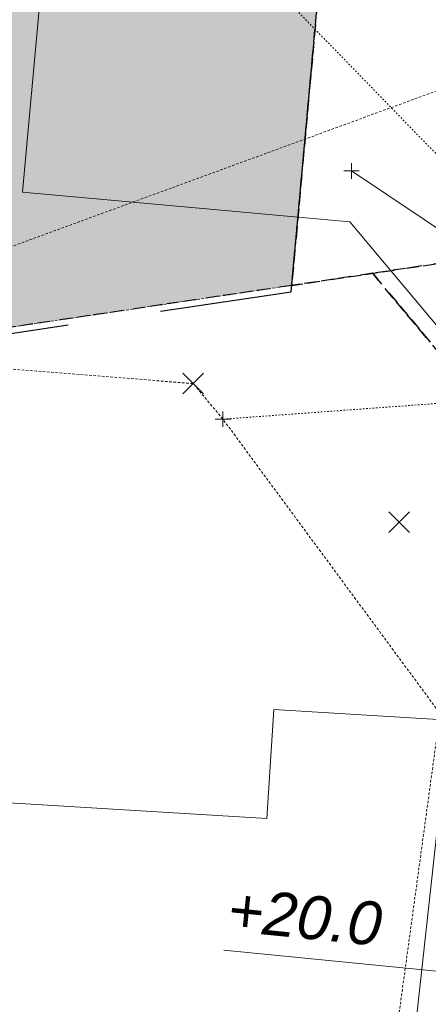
# Model space of a CAD drawing. Header units: feet. Extents: x 1620404 to 1693143, y 557267 to 607752.
# Tile 16 of 107: x 1620869 to 1620895, y 607243 to 607306. Entities that reach past the tile are written whole.
import ezdxf

# ---------------------------------------------------------------- set-up
doc = ezdxf.new("R2010")
doc.units = ezdxf.units.FT
doc.header["$MEASUREMENT"] = 0
for name, pattern in [('constlimit', [0]), ('DGN Style 2', [0.271631, 0.162979, -0.108652]), ('DGN Style 5', [0.190142, 0.081489, -0.108652]), ('esmtchex', [4.75, 0.8, -0.325, -0.325, 0.8, -0.3, 0.8, -0.3, 0.8, -0.3]), ('esmtshex', [4.75, 0.8, -0.325, -0.325, 0.8, -0.3, 0.8, -0.3, 0.8, -0.3]), ('rowex', [4.85, 0.8, -0.375, -0.375, 0.8, -0.3, 0.8, -0.3, 0.8, -0.3]), ('waterex', [0])]:
    doc.linetypes.add(name, pattern=pattern)
for name, color, linetype, lineweight in [('BD_X_Building', 241, 'Continuous', 0), ('DR_X_Storm_Sewer', 151, 'DGN Style 5', 0), ('PV_X_Driveway', 7, 'DGN Style 5', 0), ('RW_P_Const_Limits', 120, 'constlimit', 0), ('RW_X_Esmt_CH', 6, 'esmtchex', 30), ('RW_X_Esmt_SH', 6, 'esmtshex', 30), ('RW_X_Fee_RW', 6, 'rowex', 30), ('SH_Text', 7, 'Continuous', 13), ('SV_X_Random_Point (Construction)', 7, 'Continuous', 0), ('SV_X_Top_of_Bank', 97, 'DGN Style 2', 0), ('UT_X_Water', 133, 'waterex', 0), ('XS_X_Ground_Line', 3, 'DGN Style 2', 13)]:
    doc.layers.add(name, color=color, linetype=linetype, lineweight=lineweight)
doc.layers.add('RW_X_Easement_Area', color=3, linetype='DGN Style 2', lineweight=0, plot=False, transparency=0.5)
doc.layers.add('SV_X_Shot_Marker (Construction)', color=40, linetype='Continuous', lineweight=0, transparency=0.5)
doc.styles.add('Label - LeftBottom', font='ariali.ttf', dxfattribs={"height": 0.14})

# ---------------------------------------------------------------- blocks, each defined once
blk = doc.blocks.new('X_109')
at = {"layer": 'SV_X_Random_Point (Construction)', "color": 7, "linetype": 'Continuous', "lineweight": 0, "transparency": 33554559}
for p, q in [((-0.0333, -0.0334), (0.0333, 0.0334)), ((-0.0333, 0.0334), (0.0333, -0.0334))]:
    blk.add_line(p, q, dxfattribs=at)
blk = doc.blocks.new('SVPT_643')
at = {"layer": 'SV_X_Shot_Marker (Construction)', "transparency": 33554495}
for p, q in [((-0.025, 0), (0.025, 0)), ((0, 0.025), (0, -0.025))]:
    blk.add_line(p, q, dxfattribs=at)
blk.add_point((0, 0), dxfattribs=at)
blk = doc.blocks.new('X_111')
at = {"layer": 'SV_X_Random_Point (Construction)', "color": 7, "linetype": 'Continuous', "lineweight": 0, "transparency": 33554559}
for p, q in [((-0.0333, -0.0334), (0.0333, 0.0334)), ((-0.0333, 0.0334), (0.0333, -0.0334))]:
    blk.add_line(p, q, dxfattribs=at)
blk = doc.blocks.new('SVPT_1074')
at = {"layer": 'SV_X_Shot_Marker (Construction)', "transparency": 33554495}
for p, q in [((-0.025, 0), (0.025, 0)), ((0, 0.025), (0, -0.025))]:
    blk.add_line(p, q, dxfattribs=at)
blk.add_point((0, 0), dxfattribs=at)

msp = doc.modelspace()

# ---------------------------------------------------------------- linework, layer by layer
at = {"layer": 'BD_X_Building'}
for p, q in [((1620884.789, 607254.767), (1620885.222, 607261.785)), ((1620885.222, 607261.785), (1620896.492, 607261.089)), ((1620854.589, 607256.632), (1620884.789, 607254.767))]:
    msp.add_line(p, q, dxfattribs=at)
at = {"layer": 'BD_X_Building', "flags": 128}
msp.add_lwpolyline([(1620896.492, 607261.089), (1620893.84, 607236.891)], dxfattribs=at)
at = {"layer": 'DR_X_Storm_Sewer'}
msp.add_line((1620918.16, 607274.325), (1620881.245, 607312.333), dxfattribs=at)
at = {"layer": 'PV_X_Driveway', "flags": 128}
msp.add_lwpolyline([(1620915.015, 607282.23), (1620896.311, 607281.498), (1620881.962, 607280.443)], dxfattribs=at)
at = {"layer": 'RW_P_Const_Limits'}
for p, q in [((1620869.087, 607295.04), (1620873.993, 607349.112)), ((1620890.119, 607293.132), (1620869.087, 607295.04)), ((1620906.735, 607273.197), (1620890.119, 607293.132))]:
    msp.add_line(p, q, dxfattribs=at)
at = {"layer": 'RW_X_Easement_Area', "transparency": 33554495, "flags": 128}
msp.add_lwpolyline([(1620886.381, 607289.044), (1620894.228, 607375.525), (1620841.555, 607315.113), (1620838.542, 607281.906)], close=True, dxfattribs=at)
at = {"layer": 'RW_X_Easement_Area', "transparency": 33554495, "extrusion": (0, 0, -1)}
msp.add_solid([(-1620886.381, 607289.044), (-1620894.228, 607375.525), (-1620838.542, 607281.906), (-1620841.555, 607315.113)], dxfattribs=at)
at = {"layer": 'RW_X_Esmt_CH', "ltscale": 20, "flags": 128}
msp.add_lwpolyline([(1620886.344, 607288.632), (1620894.228, 607375.525), (1620841.555, 607315.113), (1620838.508, 607281.531), (1620886.344, 607288.632)], dxfattribs=at)
at = {"layer": 'RW_X_Esmt_CH', "flags": 128}
msp.add_lwpolyline([(1620886.381, 607289.044), (1620838.542, 607281.906), (1620841.555, 607315.113), (1620894.228, 607375.525)], dxfattribs=at)
at = {"layer": 'RW_X_Esmt_SH'}
for p, q in [((1620886.381, 607289.044), (1620895.074, 607384.845)), ((1620886.381, 607289.044), (1620895.074, 607384.845)), ((1620891.578, 607289.819), (1620886.381, 607289.044)), ((1620891.578, 607289.819), (1620886.381, 607289.044)), ((1620905.066, 607273.637), (1620891.578, 607289.819)), ((1620905.066, 607273.637), (1620891.578, 607289.819))]:
    msp.add_line(p, q, dxfattribs=at)
at = {"layer": 'RW_X_Fee_RW', "flags": 128}
for points in [[(1620906.74, 607292.082), (1620914.993, 607383.038), (1620895.074, 607384.845), (1620886.381, 607289.044), (1620906.74, 607292.082)], [(1620905.066, 607273.637), (1620906.74, 607292.082), (1620891.578, 607289.819), (1620905.066, 607273.637)]]:
    msp.add_lwpolyline(points, close=True, dxfattribs=at)
at = {"layer": 'SH_Text', "color": 7, "linetype": 'Continuous', "lineweight": 0}
msp.add_line((1620898.018, 607244.718), (1620882.029, 607246.322), dxfattribs=at)
at = {"layer": 'SV_X_Top_of_Bank', "flags": 128}
msp.add_lwpolyline([(1620918.492, 607313.188), (1620917.458, 607313.195), (1620917.258, 607313.321), (1620912.605, 607311.509), (1620910.497, 607310.524), (1620909.712, 607308.075), (1620899.68, 607303.008), (1620850.734, 607285.069), (1620842.089, 607280.051), (1620833.831, 607276.857), (1620823.777, 607275.409), (1620822.663, 607273.472), (1620817.164, 607272.316), (1620812.734, 607269.032)], dxfattribs=at)
at = {"layer": 'UT_X_Water', "flags": 128}
msp.add_lwpolyline([(1620890.217, 607296.403), (1620906.553, 607285.459), (1620909.963, 607283.11), (1620931.537, 607267.195), (1620928.848, 607243.672), (1620924.412, 607200.486), (1620922.085, 607169.219), (1620919.875, 607148.34), (1620915.828, 607114.011), (1620910.736, 607065.707)], dxfattribs=at)
at = {"layer": 'XS_X_Ground_Line', "flags": 128}
msp.add_lwpolyline([(1620746.689, 607297.379), (1620748.095, 607291.785), (1620779.569, 607288.79), (1620808.741, 607301.635), (1620814.86, 607301.894), (1620812.283, 607290.973), (1620815.494, 607284.813), (1620812.734, 607269.032), (1620817.164, 607272.316), (1620822.663, 607273.472), (1620823.777, 607275.409), (1620833.831, 607276.857), (1620842.089, 607280.051), (1620850.734, 607285.069), (1620880.059, 607282.731), (1620881.962, 607280.443), (1620895.902, 607261.523), (1620889.382, 607213.696), (1620888.082, 607205.216), (1620883.753, 607159.401), (1620887.996, 607141.373), (1620888.315, 607125.213), (1620884.571, 607106.645), (1620890.511, 607106.463), (1620889.465, 607094.585), (1620889.25, 607093.707), (1620888.672, 607092.772), (1620887.978, 607092.076), (1620887.071, 607092.006), (1620886.16, 607091.971), (1620885.568, 607088.082), (1620886.654, 607087.902), (1620887.651, 607087.221), (1620888.442, 607085.707), (1620888.506, 607084.888), (1620886.778, 607070.576), (1620890.524, 607069.916), (1620895.233, 607075.171), (1620900.283, 607078.624), (1620900.793, 607078.524), (1620919.758, 607082.46), (1620942.421, 607075.264), (1620945.919, 607074.816), (1620945.726, 607070.668), (1620957.413, 607069.613), (1620957.499, 607070.146), (1620957.496, 607071.987), (1620957.906, 607076.408), (1620958.376, 607081.776), (1620959.258, 607088.255), (1620959.666, 607091.269), (1620962.505, 607101.55), (1620963.872, 607107.921), (1620965.588, 607113.691), (1620965.547, 607113.815), (1620964.075, 607114.367), (1620964.051, 607115.384), (1620972.6, 607145.578), (1620973.005, 607146.593), (1620973.54, 607148.302), (1620973.567, 607148.753), (1620974.702, 607164.594), (1620976.192, 607165.798), (1620973.782, 607173.685), (1620974.035, 607176.388), (1620980.349, 607196.013), (1620984.729, 607210.858), (1620984.874, 607218.044), (1620986.574, 607226.322), (1620992.94, 607228.959), (1621010.774, 607227.179), (1621013.458, 607226.052), (1621020.637, 607226.073), (1621020.734, 607226.201), (1621032.239, 607297.081), (1621054.112, 607306.746), (1621054.931, 607316.441), (1621057.013, 607344.711), (1621054.387, 607377.319), (1621050.594, 607393.13), (1621052.339, 607410.523), (1621046.191, 607417.464), (1621042.617, 607421.609), (1621037.835, 607424.331), (1621033.292, 607433.17), (1620979.512, 607425.149), (1620983.192, 607452.594), (1620985.231, 607472.251), (1620986.351, 607484.731), (1620986.748, 607489.362), (1620988.881, 607514.27), (1620990.903, 607531.605), (1620991.127, 607533.857), (1620993.597, 607558.734), (1620994.28, 607565.511), (1620996.788, 607590.385), (1620998.437, 607605.104), (1621000.336, 607626.565), (1621002.111, 607645.831), (1621002.892, 607654.576), (1620999.135, 607655.949), (1620995.811, 607656.471), (1620995.386, 607656.598), (1620977.877, 607662.074), (1620971.699, 607662.307), (1620960.511, 607670.555), (1620960.109, 607670.677), (1620938.469, 607671.362), (1620937.805, 607643.561), (1620937.135, 607610.92), (1620935.315, 607584.427), (1620928.858, 607551.193), (1620925.198, 607530.235), (1620918.419, 607505.271), (1620916.534, 607497.176), (1620919.823, 607452.032), (1620882.973, 607448.406), (1620871.8, 607449.095), (1620881.045, 607424.843), (1620891.589, 607408.347), (1620892.984, 607397.589), (1620883.102, 607388.071), (1620867.478, 607374.653), (1620865.854, 607373.61), (1620863.634, 607372.487), (1620861.853, 607372.163), (1620859.624, 607372.405), (1620854.922, 607372.936), (1620854.264, 607368.249), (1620850.861, 607368.325), (1620850.305, 607366.436), (1620849.817, 607366.113), (1620847.776, 607364.944), (1620844.436, 607364.027), (1620838.698, 607363.398), (1620830.833, 607363.592), (1620824.924, 607352.991), (1620817.773, 607341.051), (1620800.298, 607333.725), (1620787.71, 607330.391), (1620776.274, 607328.723), (1620765.797, 607328.274), (1620766.505, 607314.621), (1620746.689, 607297.379)], dxfattribs=at)

# ---------------------------------------------------------------- block references
at = {"layer": 'SV_X_Random_Point (Construction)', "color": 7, "linetype": 'Continuous', "lineweight": 0, "transparency": 33554559, "xscale": 20, "yscale": 20, "zscale": 20}
for name, p in [('X_111', (1620880.059, 607282.731)), ('X_109', (1620893.275, 607273.825))]:
    msp.add_blockref(name, p, dxfattribs=at)
at = {"layer": 'SV_X_Shot_Marker (Construction)', "transparency": 33554495, "xscale": 20, "yscale": 20, "zscale": 20}
for name, p in [('SVPT_1074', (1620890.217, 607296.403)), ('SVPT_643', (1620881.962, 607280.443))]:
    msp.add_blockref(name, p, dxfattribs=at)

# ---------------------------------------------------------------- texts
at = {"layer": 'SH_Text', "color": 7, "linetype": 'Continuous', "lineweight": 13, "style": 'Label - LeftBottom'}
msp.add_text('+20.0', height=2.8, rotation=354.27399, dxfattribs=at).set_placement((1620882.154, 607247.565))

doc.saveas('drawing.dxf')
